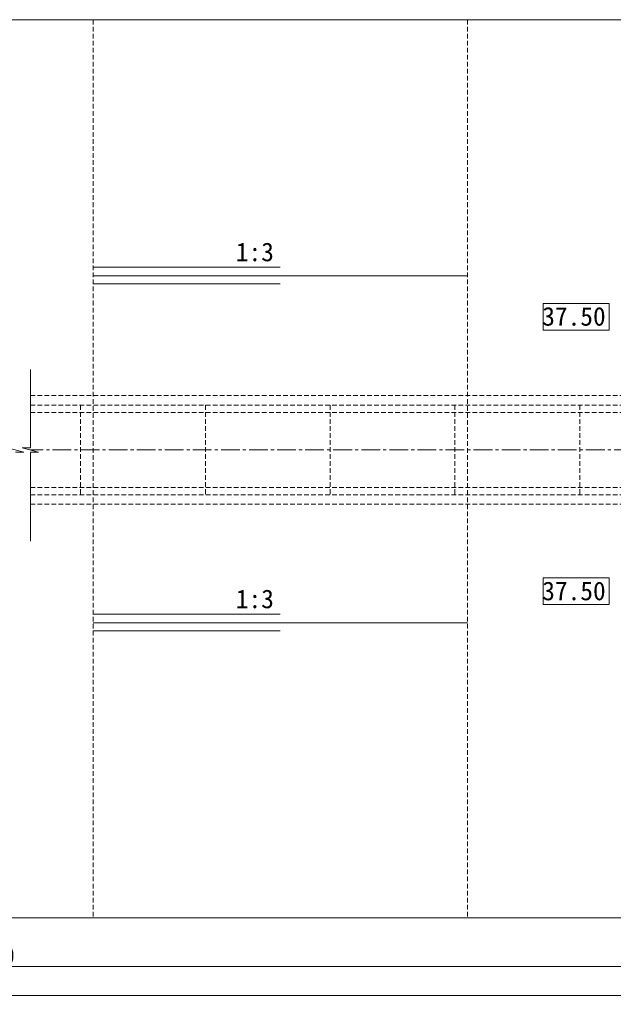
# Model space of a CAD drawing. Extents: x -27255 to 1448651, y 31034 to 8081248.
# Tile 120 of 198: x 583420 to 583515, y 3861477 to 3861635. Entities that reach past the tile are written whole.
import ezdxf

# ---------------------------------------------------------------- set-up
doc = ezdxf.new("R2010")
doc.units = 0
doc.header["$PDMODE"] = 32
doc.header["$PDSIZE"] = 0.2
doc.linetypes.add('CENTER2', pattern=[1.125, 0.75, -0.125, 0.125, -0.125])
doc.linetypes.add('HIDDEN', pattern=[0.375, 0.25, -0.125])
doc.layers.get('0').update_dxf_attribs({"linetype": 'CONTINUOUS'})
doc.layers.get('Defpoints').update_dxf_attribs({"linetype": 'CONTINUOUS'})
for name, color, linetype, lineweight in [('0.09标注线', 3, 'CONTINUOUS', 9), ('0.13文字', 3, 'CONTINUOUS', 13), ('细实线', 3, 'CONTINUOUS', 20), ('虚线', 251, 'HIDDEN', 15)]:
    doc.layers.add(name, color=color, linetype=linetype, lineweight=lineweight)
doc.styles.add('-仿宋_GB2312', font='FangSong_GB2312.ttf')
doc.styles.get("Standard").update_dxf_attribs({"font": 'rs.shx', "bigfont": 'hztxt.shx'})
doc.dimstyles.get("Standard").update_dxf_attribs({"dimtxt": 0.18, "dimasz": 0.18, "dimexe": 0.18, "dimexo": 0.0625, "dimgap": 0.09, "dimtad": 0, "dimtih": 1, "dimtoh": 1, "dimdec": 4, "dimzin": 0, "dimdsep": 46, "dimtxsty": 'Standard', "dimcen": 0.09, "dimadec": 0, "dimazin": 0, "dimtfac": 1, "dimtdec": 4, "dimtofl": 0, "dimtmove": 0, "dimatfit": 3, "dimfxl": 1, "dimtolj": 1, "dimtzin": 0, "dimarcsym": 0})

# ---------------------------------------------------------------- blocks, each defined once
blk = doc.blocks.new('_ARCHTICK')
at = {"color": 0, "linetype": 'ByBlock', "const_width": 0.15}
blk.add_lwpolyline([(-0.5, -0.5), (0.5, 0.5)], dxfattribs=at)
blk = doc.blocks.new('*D3699')
at = {"layer": '0.13文字', "color": 0, "lineweight": 9}
for p, q in [((583288.92, 3861485), (583288.92, 3861481.5)), ((583541.92, 3861485), (583541.92, 3861481.5)), ((583288.92, 3861482.9), (583541.92, 3861482.9))]:
    blk.add_line(p, q, dxfattribs=at)
at = {"layer": 'Defpoints', "color": 0, "lineweight": 13}
for p in [(583541.92, 3861553.63), (583288.92, 3861518.12), (583541.92, 3861482.9)]:
    blk.add_point(p, dxfattribs=at)
at = {"layer": '0.13文字', "color": 0, "lineweight": 9, "xscale": 1.3, "yscale": 1.3, "zscale": 1.3, "rotation": 180}
blk.add_blockref('_ARCHTICK', (583288.92, 3861482.9), dxfattribs=at)
at = {"layer": '0.13文字', "color": 0, "lineweight": 9, "xscale": 1.3, "yscale": 1.3, "zscale": 1.3}
blk.add_blockref('_ARCHTICK', (583541.92, 3861482.9), dxfattribs=at)
at = {"layer": '0.13文字', "color": 0, "lineweight": 13, "insert": (583415.42, 3861484.65), "char_height": 2.9, "attachment_point": 5, "style": '-仿宋_GB2312'}
blk.add_mtext('\\A1;4080', dxfattribs=at)
blk = doc.blocks.new('*D3703')
at = {"layer": '0.13文字', "color": 0, "lineweight": 9}
for p, q in [((583204.92, 3861480.35), (583204.92, 3861476.85)), ((583611.92, 3861480.35), (583611.92, 3861476.85)), ((583611.92, 3861478.25), (583204.92, 3861478.25))]:
    blk.add_line(p, q, dxfattribs=at)
at = {"layer": 'Defpoints', "color": 0, "lineweight": 13}
for p in [(583611.92, 3861532.63, 0.09), (583204.92, 3861518.13), (583204.92, 3861478.25)]:
    blk.add_point(p, dxfattribs=at)
at = {"layer": '0.13文字', "color": 0, "lineweight": 9, "xscale": 1.3, "yscale": 1.3, "zscale": 1.3, "rotation": 180}
blk.add_blockref('_ARCHTICK', (583204.92, 3861478.25), dxfattribs=at)
at = {"layer": '0.13文字', "color": 0, "lineweight": 9, "xscale": 1.3, "yscale": 1.3, "zscale": 1.3}
blk.add_blockref('_ARCHTICK', (583611.92, 3861478.25), dxfattribs=at)
at = {"layer": '0.13文字', "color": 0, "lineweight": 13, "insert": (583408.42, 3861480), "char_height": 2.9, "attachment_point": 5, "style": '-仿宋_GB2312'}
blk.add_mtext('\\A1;6720', dxfattribs=at)

msp = doc.modelspace()

# ---------------------------------------------------------------- linework, layer by layer
at = {"layer": '0.09标注线'}
for p, q in [((583431.91893, 3861594.88392, 13.74229), (583461.91893, 3861594.88392, 20.41211)), ((583431.91893, 3861593.53671, 1.72114), (583491.91893, 3861593.53671, 1.72114)), ((583431.91893, 3861592.24546, 9.3922), (583461.91893, 3861592.24546, 12.87903)), ((583514.62422, 3861589.10258), (583504.04954, 3861589.10258)), ((583504.04954, 3861589.10258), (583504.04954, 3861584.83698)), ((583514.62422, 3861584.83698), (583514.62422, 3861589.10258)), ((583504.04954, 3861584.83698), (583514.62422, 3861584.83698)), ((583514.62422, 3861545.12828), (583504.04954, 3861545.12828)), ((583504.04954, 3861545.12828), (583504.04954, 3861540.86269)), ((583514.62422, 3861540.86269), (583514.62422, 3861545.12828)), ((583504.04954, 3861540.86269), (583514.62422, 3861540.86269)), ((583431.91893, 3861539.31331, 13.74229), (583461.91893, 3861539.31331, 20.41211)), ((583431.91893, 3861537.96611, 1.72114), (583491.91893, 3861537.96611, 1.72114)), ((583431.91893, 3861536.67486, 9.3922), (583461.91893, 3861536.67486, 12.87903))]:
    msp.add_line(p, q, dxfattribs=at)
at = {"layer": '细实线', "color": 3, "lineweight": 15}
for p, q in [((583400.40246, 3861634.54311, 2.09684), (583631.01685, 3861634.54311, 2.09684)), ((583421.8619, 3861578.49532, -0.09223), (583421.8619, 3861565.99324, -0.09223)), ((583420.78989, 3861565.25993, -0.09223), (583418.17987, 3861565.99324, -0.09223)), ((583419.48488, 3861565.25993, -0.09223), (583420.78989, 3861565.25993, -0.09223)), ((583420.55689, 3861565.99324, -0.09223), (583421.8619, 3861565.99324, -0.09223)), ((583423.16691, 3861565.25993, -0.09223), (583420.55689, 3861565.99324, -0.09223)), ((583421.8619, 3861565.25993, -0.09223), (583421.8619, 3861551.05016, -0.09223)), ((583421.8619, 3861565.25993, -0.09223), (583423.16691, 3861565.25993, -0.09223)), ((583401.9779, 3861490.70559, 2.09684), (583631.01685, 3861490.70559, 2.09684))]:
    msp.add_line(p, q, dxfattribs=at)
at = {"layer": '细实线', "color": 1, "linetype": 'CENTER2', "lineweight": 13, "ltscale": 4}
msp.add_line((583549.91871, 3861565.62889, 0.15112), (583421.86175, 3861565.62662, -0.08779), dxfattribs=at)
at = {"layer": '虚线', "color": 8, "lineweight": 15, "ltscale": 3}
for p, q in [((583431.91893, 3861634.54311, 0.95339), (583431.91893, 3861490.70559, 2.09684)), ((583491.91893, 3861634.54311), (583491.91893, 3861490.70559)), ((583421.8619, 3861574.32746), (583541.91871, 3861574.32746)), ((583421.8619, 3861572.82746), (583549.91871, 3861572.82746)), ((583429.91881, 3861572.82665), (583429.91881, 3861558.42679)), ((583449.91881, 3861572.82791), (583449.91881, 3861558.42804)), ((583469.91881, 3861572.82665), (583469.91881, 3861558.42679)), ((583489.91881, 3861572.82665), (583489.91881, 3861558.42679)), ((583509.91881, 3861572.82791), (583509.91881, 3861558.42804)), ((583421.8619, 3861571.62746), (583549.91871, 3861571.62746)), ((583421.8619, 3861559.62746), (583549.91871, 3861559.62746)), ((583421.8619, 3861558.42746), (583549.91871, 3861558.42746)), ((583421.8619, 3861556.92746), (583541.91871, 3861556.92746))]:
    msp.add_line(p, q, dxfattribs=at)

# ---------------------------------------------------------------- texts
at = {"layer": '0.09标注线', "char_height": 2.99, "attachment_point": 3, "style": '-仿宋_GB2312'}
for s, insert, width in [('1:3', (583460.89643, 3861598.84446, 2.87739), 34.6959399), ('37.50', (583514.08178, 3861588.52493), 2.99), ('37.50', (583514.08178, 3861544.55064), 2.99), ('1:3', (583460.89643, 3861543.27386, 2.87739), 34.6959399)]:
    msp.add_mtext(s, dxfattribs=dict(at, insert=insert, width=width))

# ---------------------------------------------------------------- dimensions: what is measured, and where the dimension line sits
at = {"layer": '0.13文字', "lineweight": 13}
for base, p1, p2, text, picture, middle in [((583541.91871, 3861482.89976), (583288.91895, 3861518.12108), (583541.91871, 3861553.6289), '4080', '*D3699', (583415.41883, 3861484.64976)), ((583204.92288, 3861478.24726), (583611.91893, 3861532.62833, 0.09191), (583204.92288, 3861518.12746), '6720', '*D3703', (583408.4209, 3861479.99726))]:
    dim = msp.add_linear_dim(base=base, p1=p1, p2=p2, text=text, dimstyle='Standard', override={"dimtxt": 2.9, "dimasz": 1.3, "dimexe": 1.4, "dimexo": 1.8, "dimgap": 0.3, "dimtad": 1, "dimtih": 0, "dimtoh": 0, "dimdec": 0, "dimlfac": 10, "dimtxsty": '-仿宋_GB2312', "dimblk": 'ARCHTICK', "dimtdec": 0, "dimtix": 1, "dimtofl": 1, "dimtmove": 2, "dimfxl": 2.1, "dimfxlon": 1, "dimlwd": 9, "dimlwe": 9}, dxfattribs=at)
    dim.commit()
    dim.dimension.update_dxf_attribs({"geometry": picture, "text_midpoint": middle})

doc.saveas('drawing.dxf')
